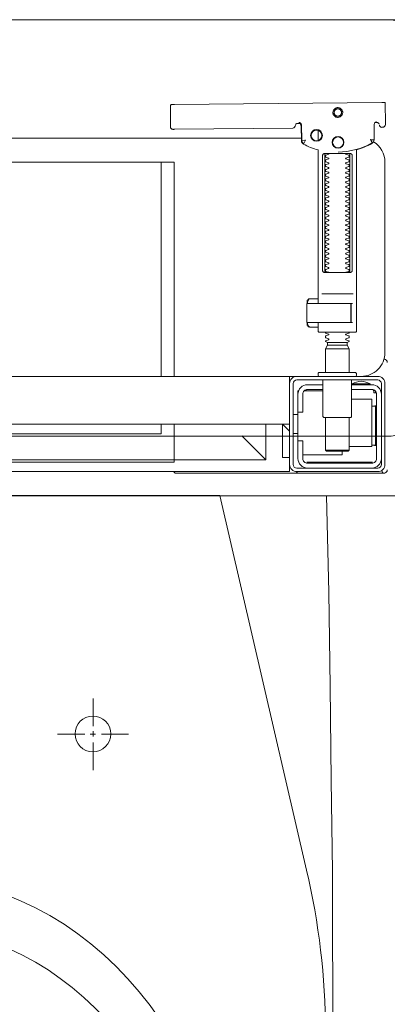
# Model space of a CAD drawing. Header units: millimetres. Extents: x -82287 to 177822, y -399756 to 0.
# Tile 147 of 228: x 52142 to 52157, y -195414 to -195373. Entities that reach past the tile are written whole.
import ezdxf
from ezdxf.enums import TextEntityAlignment as Align

# ---------------------------------------------------------------- set-up
doc = ezdxf.new("R2010")
doc.units = ezdxf.units.MM
doc.header["$MEASUREMENT"] = 0
doc.linetypes.add('SUŁOSZOWA - PB 21 03$0$HIDDEN2', pattern=[4.7625, 3.175, -1.5875])
doc.layers.add('FL_XREF', color=252, linetype='Continuous')
for name, color, linetype, lineweight in [('SUŁOSZOWA - PB 21 03$0$!! 0_ Istn-sciany', 251, 'Continuous', 0), ('SUŁOSZOWA - PB 21 03$0$!! 0_Opis_pom', 251, 'Continuous', 0), ('SUŁOSZOWA - PB 21 03$0$!! 1_OPIS POM NOWE', 251, 'Continuous', 0), ('SUŁOSZOWA - PB 21 03$0$!! 2 ZABUDOWA GK-MDF', 251, 'Continuous', 0), ('SUŁOSZOWA - PB 21 03$0$!! 2_WYBURZENIA DO REMONTU', 251, 'Continuous', 0), ('SUŁOSZOWA - PB 21 03$0$!! 2_wypos-sanitarne', 251, 'Continuous', 0)]:
    doc.layers.add(name, color=color, linetype=linetype, lineweight=lineweight)
doc.layers.add('SUŁOSZOWA - PB 21 03$0$!!_@ wypos sanit nd', color=251, linetype='Continuous', lineweight=0, plot=False)
doc.styles.add('SUŁOSZOWA - PB 21 03$0$ARIAL', font='tahoma.ttf')

# ---------------------------------------------------------------- blocks, each defined once
blk = doc.blocks.new('SUŁOSZOWA - PB 21 03$0$A$C351F644B')
for p, q in [((16.707, 35.716), (13.073, 19.983)), ((13.073, 19.983), (-13.073, 19.983)), ((-20, 17.5), (20, 17.5)), ((20, 0), (-20, 0))]:
    blk.add_line(p, q)
for centre, radius, start, end in [((-11.917, 42.5), 29.417, 346.6674, 0), ((20, 15), 2.5, 0, 90), ((20, 2.5), 2.5, 270, 0)]:
    blk.add_arc(centre, radius, start, end)
blk = doc.blocks.new('SUŁOSZOWA - PB 21 03$0$A$Cff2eaf8b')
for points in [[(0.16424, 0.07378), (0.16327, 0.07377), (0.16304, 0.07374), (0.16282, 0.07366), (0.16262, 0.07353), (0.16265, 0.07357), (0.16258, 0.07337), (0.16257, 0.07317, -0.157432), (0.16238, 0.07258), (0.1621, 0.07218, -0.241147), (0.16129, 0.07175), (0.1115, 0.07128), (0.11133, 0.07127), (0.11119, 0.07127), (0.11107, 0.07127), (0.11094, 0.07128), (0.11078, 0.0713), (0.11062, 0.07135), (0.11047, 0.07143), (0.11033, 0.07153), (0.11022, 0.07165), (0.11012, 0.07179), (0.11005, 0.07194), (0.11001, 0.0721), (0.10999, 0.07227), (0.10995, 0.08127), (0.11022, 0.08166)], [(0.19647, 0.0744), (0.19626, 0.07438), (0.19604, 0.0743), (0.19585, 0.07417), (0.19566, 0.07396, 0.132231), (0.19551, 0.07346), (0.19546, 0.06691)], [(0.19768, 0.0731, 0.415336), (0.19869, 0.07211)], [(0.19885, 0.07212), (0.19898, 0.07212), (0.19912, 0.07213), (0.19927, 0.07216), (0.1994, 0.07222), (0.19953, 0.07229), (0.19965, 0.07238), (0.19975, 0.07248), (0.20007, 0.07294, 0.158481), (0.20025, 0.07353)], [(0.18031, 0.06175, 0.125713), (0.19466, 0.06556, 0.121439), (0.19519, 0.06605, -0.262119), (0.2, 0.0575), (0.2, -0.0225, -0.414214), (0.19, -0.0325), (0.18751, -0.0325, 0.405519), (0.188, -0.032), (0.188, -0.0313, 0.414214), (0.1875, -0.0308), (0.1725, -0.0308, 0.414214), (0.172, -0.0313), (0.172, -0.032, 0.405519), (0.17249, -0.0325, 0.001664), (0.15993, -0.0325)], [(0.172, -0.00986), (0.172, -0.01366, 0.414214), (0.1722, -0.01386), (0.18462, -0.01386), (0.1878, -0.01386, 0.414214), (0.188, -0.01366), (0.188, 0.06267), (0.18885, 0.06292), (0.18969, 0.06319), (0.19052, 0.0635), (0.19134, 0.06382), (0.19215, 0.06417), (0.19295, 0.06454), (0.19374, 0.06494), (0.19456, 0.06538), (0.19464, 0.06544), (0.19473, 0.0655), (0.19481, 0.06557), (0.19488, 0.06564), (0.19495, 0.06572), (0.19502, 0.06581)], [(0.17647, 0.01114, 0.182836), (0.17636, 0.01123), (0.17515, 0.01163, 0.050055), (0.175, 0.0119), (0.175, 0.01218, 0.050055), (0.17515, 0.01244), (0.17636, 0.01285, 0.719897), (0.17636, 0.01323), (0.17515, 0.01363, 0.050055), (0.175, 0.0139), (0.175, 0.01418, 0.050055), (0.17515, 0.01444), (0.17636, 0.01485, 0.719897), (0.17636, 0.01523), (0.17515, 0.01563, 0.050055), (0.175, 0.0159), (0.175, 0.01618, 0.050055), (0.17515, 0.01644), (0.17636, 0.01685, 0.719897), (0.17636, 0.01723), (0.17515, 0.01763, 0.050055), (0.175, 0.0179), (0.175, 0.01818, 0.050055), (0.17515, 0.01844), (0.17636, 0.01885, 0.719897), (0.17636, 0.01923), (0.17515, 0.01963, 0.050055), (0.175, 0.0199), (0.175, 0.02018, 0.050055), (0.17515, 0.02044), (0.17636, 0.02085, 0.719897), (0.17636, 0.02123), (0.17515, 0.02163, 0.050055), (0.175, 0.0219), (0.175, 0.02218, 0.050055), (0.17515, 0.02244), (0.17636, 0.02285, 0.719897), (0.17636, 0.02323), (0.17515, 0.02363, 0.050055), (0.175, 0.0239), (0.175, 0.02418, 0.050055), (0.17515, 0.02444), (0.17636, 0.02485, 0.719897), (0.17636, 0.02523), (0.17515, 0.02563, 0.050055), (0.175, 0.0259), (0.175, 0.02618, 0.050055), (0.17515, 0.02644), (0.17636, 0.02685, 0.719897), (0.17636, 0.02723), (0.17515, 0.02763, 0.050055), (0.175, 0.0279), (0.175, 0.02818, 0.050055), (0.17515, 0.02844), (0.17636, 0.02885, 0.719897), (0.17636, 0.02923), (0.17515, 0.02963, 0.050055), (0.175, 0.0299), (0.175, 0.03018, 0.050055), (0.17515, 0.03044), (0.17636, 0.03085, 0.719897), (0.17636, 0.03123), (0.17515, 0.03163, 0.050055), (0.175, 0.0319), (0.175, 0.03218, 0.050055), (0.17515, 0.03244), (0.17636, 0.03285, 0.719897), (0.17636, 0.03323), (0.17515, 0.03363, 0.050055), (0.175, 0.0339), (0.175, 0.03418, 0.050055), (0.17515, 0.03444), (0.17636, 0.03485, 0.719897), (0.17636, 0.03523), (0.17515, 0.03563, 0.050055), (0.175, 0.0359), (0.175, 0.03618, 0.050055), (0.17515, 0.03644), (0.17636, 0.03685, 0.719897), (0.17636, 0.03723), (0.17515, 0.03763, 0.050055), (0.175, 0.0379), (0.175, 0.03818, 0.050055), (0.17515, 0.03844), (0.17636, 0.03885, 0.719897), (0.17636, 0.03923), (0.17515, 0.03963, 0.050055), (0.175, 0.0399), (0.175, 0.04018, 0.050055), (0.17515, 0.04044), (0.17636, 0.04085, 0.719897), (0.17636, 0.04123), (0.17515, 0.04163, 0.050055), (0.175, 0.0419), (0.175, 0.04218, 0.050055), (0.17515, 0.04244), (0.17636, 0.04285, 0.719897), (0.17636, 0.04323), (0.17515, 0.04363, 0.050055), (0.175, 0.0439), (0.175, 0.04418, 0.050055), (0.17515, 0.04444), (0.17636, 0.04485, 0.719897), (0.17636, 0.04523), (0.17515, 0.04563, 0.050055), (0.175, 0.0459), (0.175, 0.04618, 0.050055), (0.17515, 0.04644), (0.17636, 0.04685, 0.719897), (0.17636, 0.04723), (0.17515, 0.04763, 0.050055), (0.175, 0.0479), (0.175, 0.04818, 0.050055), (0.17515, 0.04844), (0.17636, 0.04885, 0.719897), (0.17636, 0.04923), (0.17515, 0.04963, 0.050055), (0.175, 0.0499), (0.175, 0.05018, 0.050055), (0.17515, 0.05044), (0.17636, 0.05085, 0.719897), (0.17636, 0.05123), (0.17515, 0.05163, 0.050055), (0.175, 0.0519), (0.175, 0.05218, 0.050055), (0.17515, 0.05244), (0.17636, 0.05285, 0.719897), (0.17636, 0.05323), (0.17515, 0.05363, 0.050055), (0.175, 0.0539), (0.175, 0.05418, 0.050055), (0.17515, 0.05444), (0.17636, 0.05485, 0.719897), (0.17636, 0.05523), (0.17515, 0.05563, 0.050055), (0.175, 0.0559), (0.175, 0.05618, 0.050055), (0.17515, 0.05644), (0.17636, 0.05685, 0.719897), (0.17636, 0.05723), (0.17515, 0.05763, 0.050055), (0.175, 0.0579), (0.175, 0.05818, 0.050055), (0.17515, 0.05844), (0.17636, 0.05885, 0.719897), (0.17636, 0.05923), (0.17515, 0.05963, 0.050055), (0.175, 0.0599), (0.175, 0.06018, 0.050055), (0.17515, 0.06044), (0.17636, 0.06085, 0.474594), (0.17647, 0.06114)], [(0.18353, 0.06114, 0.474594), (0.18364, 0.06085), (0.18485, 0.06044, 0.050055), (0.185, 0.06018), (0.185, 0.0599, 0.050055), (0.18485, 0.05963), (0.18364, 0.05923, 0.719897), (0.18364, 0.05885), (0.18485, 0.05844, 0.050055), (0.185, 0.05818), (0.185, 0.0579, 0.050055), (0.18485, 0.05763), (0.18364, 0.05723, 0.719897), (0.18364, 0.05685), (0.18485, 0.05644, 0.050055), (0.185, 0.05618), (0.185, 0.0559, 0.050055), (0.18485, 0.05563), (0.18364, 0.05523, 0.719897), (0.18364, 0.05485), (0.18485, 0.05444, 0.050055), (0.185, 0.05418), (0.185, 0.0539, 0.050055), (0.18485, 0.05363), (0.18364, 0.05323, 0.719897), (0.18364, 0.05285), (0.18485, 0.05244, 0.050055), (0.185, 0.05218), (0.185, 0.0519, 0.050055), (0.18485, 0.05163), (0.18364, 0.05123, 0.719897), (0.18364, 0.05085), (0.18485, 0.05044, 0.050055), (0.185, 0.05018), (0.185, 0.0499, 0.050055), (0.18485, 0.04963), (0.18364, 0.04923, 0.719897), (0.18364, 0.04885), (0.18485, 0.04844, 0.050055), (0.185, 0.04818), (0.185, 0.0479, 0.050055), (0.18485, 0.04763), (0.18364, 0.04723, 0.719897), (0.18364, 0.04685), (0.18485, 0.04644, 0.050055), (0.185, 0.04618), (0.185, 0.0459, 0.050055), (0.18485, 0.04563), (0.18364, 0.04523, 0.719897), (0.18364, 0.04485), (0.18485, 0.04444, 0.050055), (0.185, 0.04418), (0.185, 0.0439, 0.050055), (0.18485, 0.04363), (0.18364, 0.04323, 0.719897), (0.18364, 0.04285), (0.18485, 0.04244, 0.050055), (0.185, 0.04218), (0.185, 0.0419, 0.050055), (0.18485, 0.04163), (0.18364, 0.04123, 0.719897), (0.18364, 0.04085), (0.18485, 0.04044, 0.050055), (0.185, 0.04018), (0.185, 0.0399, 0.050055), (0.18485, 0.03963), (0.18364, 0.03923, 0.719897), (0.18364, 0.03885), (0.18485, 0.03844, 0.050055), (0.185, 0.03818), (0.185, 0.0379, 0.050055), (0.18485, 0.03763), (0.18364, 0.03723, 0.719897), (0.18364, 0.03685), (0.18485, 0.03644, 0.050055), (0.185, 0.03618), (0.185, 0.0359, 0.050055), (0.18485, 0.03563), (0.18364, 0.03523, 0.719897), (0.18364, 0.03485), (0.18485, 0.03444, 0.050055), (0.185, 0.03418), (0.185, 0.0339, 0.050055), (0.18485, 0.03363), (0.18364, 0.03323, 0.719897), (0.18364, 0.03285), (0.18485, 0.03244, 0.050055), (0.185, 0.03218), (0.185, 0.0319, 0.050055), (0.18485, 0.03163), (0.18364, 0.03123, 0.719897), (0.18364, 0.03085), (0.18485, 0.03044, 0.050055), (0.185, 0.03018), (0.185, 0.0299, 0.050055), (0.18485, 0.02963), (0.18364, 0.02923, 0.719897), (0.18364, 0.02885), (0.18485, 0.02844, 0.050055), (0.185, 0.02818), (0.185, 0.0279, 0.050055), (0.18485, 0.02763), (0.18364, 0.02723, 0.719897), (0.18364, 0.02685), (0.18485, 0.02644, 0.050055), (0.185, 0.02618), (0.185, 0.0259, 0.050055), (0.18485, 0.02563), (0.18364, 0.02523, 0.719897), (0.18364, 0.02485), (0.18485, 0.02444, 0.050055), (0.185, 0.02418), (0.185, 0.0239, 0.050055), (0.18485, 0.02363), (0.18364, 0.02323, 0.719897), (0.18364, 0.02285), (0.18485, 0.02244, 0.050055), (0.185, 0.02218), (0.185, 0.0219, 0.050055), (0.18485, 0.02163), (0.18364, 0.02123, 0.719897), (0.18364, 0.02085), (0.18485, 0.02044, 0.050055), (0.185, 0.02018), (0.185, 0.0199, 0.050055), (0.18485, 0.01963), (0.18364, 0.01923, 0.719897), (0.18364, 0.01885), (0.18485, 0.01844, 0.050055), (0.185, 0.01818), (0.185, 0.0179, 0.050055), (0.18485, 0.01763), (0.18364, 0.01723, 0.719897), (0.18364, 0.01685), (0.18485, 0.01644, 0.050055), (0.185, 0.01618), (0.185, 0.0159, 0.050055), (0.18485, 0.01563), (0.18364, 0.01523, 0.719897), (0.18364, 0.01485), (0.18485, 0.01444, 0.050055), (0.185, 0.01418), (0.185, 0.0139, 0.050055), (0.18485, 0.01363), (0.18364, 0.01323, 0.719897), (0.18364, 0.01285), (0.18485, 0.01244, 0.050055), (0.185, 0.01218), (0.185, 0.0119, 0.050055), (0.18485, 0.01163), (0.18364, 0.01123, 0.182836), (0.18353, 0.01114)], [(0.18575, -0.00966), (0.18575, -0.00207), (0.18572, -0.00196), (0.18564, -0.00189), (0.18554, -0.00186), (0.18565, -0.00188), (0.18573, -0.00194), (0.18577, -0.00204), (0.18577, -0.00966), (0.18574, -0.00977), (0.18566, -0.00984), (0.18547, -0.00986), (0.18558, -0.00981), (0.18563, -0.00966), (0.18563, -0.00206), (0.18557, -0.00191), (0.18547, -0.00186), (0.16743, -0.00186, 0.414214), (0.16723, -0.00206), (0.16723, -0.00966, 0.414214), (0.16743, -0.00986), (0.18547, -0.00986)], [(0.18555, -0.00986, 0.414213), (0.18575, -0.00966), (0.18575, -0.00207), (0.18575, -0.00966), (0.18572, -0.00977), (0.18564, -0.00984), (0.18554, -0.00986)], [(0.175, -0.01382), (0.175, -0.01406, -0.050055), (0.17515, -0.01432), (0.17636, -0.01473, -0.719897), (0.17636, -0.01511), (0.17515, -0.01552, -0.050055), (0.175, -0.01578), (0.175, -0.01606, -0.050055), (0.17515, -0.01632), (0.17636, -0.01673, -0.719897), (0.17636, -0.01711), (0.17515, -0.01752, -0.050055), (0.175, -0.01778), (0.1759, -0.0183), (0.1759, -0.01936), (0.175, -0.02092), (0.175, -0.0308)], [(0.185, -0.01382), (0.185, -0.01406, 0.050055), (0.18485, -0.01432), (0.18364, -0.01473, 0.719897), (0.18364, -0.01511), (0.18485, -0.01552, 0.050055), (0.185, -0.01578), (0.185, -0.01606, 0.050055), (0.18485, -0.01632), (0.18364, -0.01673, 0.719897), (0.18364, -0.01711), (0.18485, -0.01752, 0.050055), (0.185, -0.01778), (0.1841, -0.0183), (0.1841, -0.01936), (0.185, -0.02092), (0.185, -0.0308)], [(0.2001, -0.02534, 0.126559), (0.19961, -0.02525)], [(0.20099, -0.02671, 0.198909), (0.20055, -0.02564, 0.091301), (0.2001, -0.02534)], [(0.16379, -0.0385), (0.1635, -0.0385), (0.1635, -0.04, -0.414214), (0.1675, -0.036), (0.174, -0.036)], [(0.174, -0.034), (0.174, -0.0493, 0.414214), (0.1745, -0.0498), (0.1855, -0.0498, 0.414214), (0.186, -0.0493), (0.186, -0.034)], [(0.19375, -0.03562, 0.119096), (0.19, -0.03454, 0.119096), (0.18625, -0.03562)], [(0.19375, -0.036), (0.19375, -0.03562), (0.18625, -0.03562), (0.18625, -0.036), (0.1945, -0.036, -0.414214), (0.1985, -0.04)], [(0.174, -0.038), (0.1675, -0.038, 0.414214), (0.1655, -0.04), (0.1655, -0.0475), (0.1635, -0.0475), (0.1635, -0.067, 0.414214), (0.1675, -0.071)], [(0.1635, -0.0595), (0.1655, -0.0595), (0.1655, -0.067, 0.414214), (0.1675, -0.069), (0.1945, -0.069, 0.414214), (0.1965, -0.067), (0.1965, -0.04, 0.414214), (0.1945, -0.038), (0.186, -0.038)], [(0.1945, -0.04497), (0.19515, -0.04496), (0.19542, -0.04496), (0.1956, -0.04496), (0.19566, -0.04496, 0.116465), (0.19589, -0.0449), (0.196, -0.04485), (0.196, -0.06155), (0.19589, -0.0615, 0.116465), (0.19566, -0.06144), (0.19542, -0.06144), (0.19515, -0.06144), (0.1945, -0.06143)], [(0.1945, -0.071, 0.414214), (0.1985, -0.067)], [(0.11124, -0.0725), (0.11142, -0.07274), (0.11165, -0.07293), (0.11192, -0.07308), (0.1122, -0.07317), (0.1125, -0.0732), (0.1623, -0.0732, 0.326231), (0.16325, -0.0725)], [(0.1987, -0.07216, 0.000114), (0.1987, -0.07216, 0.517015), (0.20003, -0.07309), (0.19993, -0.07313), (0.19983, -0.07315), (0.19971, -0.07318), (0.19958, -0.07319), (0.19948, -0.07319), (0.19903, -0.07319), (0.19841, -0.07319), (0.19771, -0.07319), (0.16427, -0.07319), (0.16392, -0.07319), (0.16356, -0.07319), (0.16323, -0.07319), (0.16293, -0.07319), (0.16269, -0.07319), (0.16249, -0.07319), (0.16236, -0.07319)], [(0.2001, -0.07306, 0.091301), (0.20055, -0.07276, 0.198909), (0.20099, -0.0717)]]:
    blk.add_lwpolyline(points, format="xyb")
for points in [[(0.19864, 0.08252), (0.11173, 0.08169)], [(0.20013, 0.08252), (0.20025, 0.07353)], [(0.16386, 0.07389), (0.16409, 0.07384), (0.16425, 0.07378), (0.1644, 0.07368), (0.16452, 0.07356), (0.16463, 0.07342), (0.16471, 0.07326), (0.16476, 0.07309), (0.16478, 0.07292), (0.16496, 0.06636), (0.16497, 0.06624), (0.16498, 0.06614), (0.165, 0.06604), (0.16503, 0.06594), (0.16507, 0.06584), (0.16511, 0.06575), (0.16516, 0.06566), (0.16521, 0.06557), (0.16527, 0.06549), (0.16534, 0.0654), (0.16542, 0.06533), (0.1655, 0.06526), (0.16558, 0.06519), (0.16567, 0.06513), (0.16576, 0.06508), (0.16651, 0.0647), (0.16726, 0.06433), (0.16803, 0.06399), (0.16881, 0.06367), (0.1696, 0.06337), (0.17039, 0.06309), (0.17119, 0.06284), (0.172, 0.0626), (0.172, -0.00186)], [(0.1651, 0.06653), (0.16492, 0.07312), (0.1649, 0.07329), (0.16485, 0.07345), (0.16478, 0.07361), (0.16467, 0.07374), (0.16455, 0.07386), (0.16441, 0.07396), (0.16425, 0.07403), (0.16409, 0.07408), (0.16391, 0.07409)], [(0.172, 0.07087), (0.172, 0.06656)], [(0.19757, 0.07355), (0.19749, 0.07368), (0.19738, 0.0738), (0.19726, 0.0739), (0.19713, 0.07399), (0.19698, 0.07405), (0.19683, 0.07408), (0.19667, 0.07409), (0.19577, 0.07408)], [(0.16493, 0.0675), (-0.16477, 0.0675)], [(0.17483, 0.06014), (0.17483, 0.01214)], [(0.18523, 0.01214), (0.18523, 0.06014)], [(-0.11847, -0.0325), (-0.11847, 0.0575), (0.11153, 0.0575), (0.11153, -0.0325)], [(0.10602, 0.0575), (0.10602, -0.0325)], [(0.16811, -0.00015), (0.16776, -0.00056), (0.16776, -0.00022), (0.16779, -0.00011), (0.16786, -0.00004), (0.16797, 0), (0.1681, 0.00001), (0.16822, 0.00001), (0.16841, 0.00003), (0.16887, 0.00014), (0.172, 0.00014)], [(0.16848, 0.00006), (0.16856, 0.00012), (0.16876, 0.00014)], [(0.18662, 0.00214), (0.17345, 0.00214)], [(0.16732, -0.0019), (0.16732, -0.00074), (0.16736, -0.00062), (0.16746, -0.00054), (0.16767, -0.00049)], [(0.16751, -0.00165), (0.16754, -0.00139), (0.16766, -0.00086)], [(0.17371, -0.00186), (0.18481, -0.00186), (0.18637, -0.00186)], [(0.16767, -0.01124), (0.16755, -0.01122), (0.16746, -0.01119), (0.16737, -0.01112), (0.16732, -0.01098), (0.16732, -0.00983)], [(0.16766, -0.01087), (0.16754, -0.01033), (0.16751, -0.01008)], [(0.172, -0.01186), (0.16887, -0.01186), (0.16841, -0.01176), (0.16831, -0.01174), (0.16819, -0.01174), (0.16806, -0.01173), (0.16794, -0.01172), (0.16783, -0.01166), (0.16776, -0.01151), (0.16776, -0.01117), (0.16811, -0.01157)], [(0.16876, -0.01186), (0.16866, -0.01186), (0.16848, -0.01178)], [(0.18558, -0.00986), (0.18637, -0.00986)], [(0.1759, -0.0183), (0.1841, -0.0183)], [(0.1841, -0.01936), (0.1759, -0.01936)], [(0.185, -0.02092), (0.175, -0.02092)], [(0.19962, -0.02522), (0.19976, -0.02523), (0.19987, -0.02526), (0.20001, -0.0253)], [(-0.16, -0.0355), (-0.16, -0.0325), (0.16, -0.0325), (0.16, -0.0355)], [(0.16, -0.0485), (0.16, -0.0365)], [(0.1635, -0.0475), (0.1635, -0.04)], [(0.174, -0.0385), (0.16618, -0.0385)], [(0.167, -0.03806), (0.16693, -0.03815), (0.16687, -0.03825), (0.16681, -0.03837), (0.16675, -0.0385)], [(0.19499, -0.03806), (0.19506, -0.03814), (0.19512, -0.03823), (0.19517, -0.03833), (0.19521, -0.03842), (0.19525, -0.03853), (0.19528, -0.03863), (0.19531, -0.03874), (0.19533, -0.03885), (0.19535, -0.03896), (0.19537, -0.03907), (0.19538, -0.03917), (0.19539, -0.03927), (0.19537, -0.03937), (0.19547, -0.0394), (0.19557, -0.0394), (0.19567, -0.0394), (0.19578, -0.0394), (0.19589, -0.0394), (0.19612, -0.0394), (0.19616, -0.0393), (0.19615, -0.03919), (0.19613, -0.03907), (0.19609, -0.03894), (0.19605, -0.03882), (0.19594, -0.03861)], [(0.186, -0.042), (0.1945, -0.042), (0.1945, -0.062), (0.185, -0.062)], [(0.19591, -0.04489), (0.19602, -0.04489), (0.19615, -0.04489), (0.19632, -0.04489), (0.1965, -0.04489)], [(0.1615, -0.0485), (0.1635, -0.0485)], [(0.16, -0.0555), (0.157, -0.0525), (0.16, -0.0525), (-0.16, -0.0525), (-0.157, -0.0525), (-0.16, -0.0555)], [(0.10602, -0.0525), (0.10602, -0.05658), (-0.11847, -0.05658)], [(0.11153, -0.0525), (0.11153, -0.0675), (0.15, -0.0675)], [(0.14, -0.0575), (0.15, -0.0675), (0.15, -0.0525)], [(0.16, -0.0665), (0.157, -0.0665), (0.157, -0.0525)], [(0.175, -0.0498), (0.175, -0.06346), (0.1755, -0.06396), (0.1845, -0.06396), (0.185, -0.06346), (0.185, -0.0498)], [(0.1615, -0.0565), (0.1635, -0.0565)], [(0.1965, -0.06151), (0.19632, -0.06151), (0.19615, -0.06151), (0.19602, -0.06151), (0.19591, -0.06151)], [(0.1655, -0.0655), (0.182, -0.0655), (0.182, -0.06396)], [(0.185, -0.06346), (0.175, -0.06346)], [(0.16, -0.0695), (0.16, -0.0725), (0.03305, -0.0725)], [(0.16721, -0.0685), (0.19466, -0.0685), (0.19478, -0.0685)], [(0.17, -0.069), (0.17, -0.0685)], [(0.174, -0.069), (0.174, -0.0685)]]:
    blk.add_lwpolyline(points)
for points in [[(0.18024, 0.0763), (0.18044, 0.07631), (0.18064, 0.07634), (0.18083, 0.07639), (0.18102, 0.07646), (0.1812, 0.07655), (0.18138, 0.07665), (0.18154, 0.07677), (0.18168, 0.07691), (0.18182, 0.07706), (0.18193, 0.07722), (0.18204, 0.0774), (0.18212, 0.07758), (0.18219, 0.07777), (0.18223, 0.07796), (0.18226, 0.07816), (0.18227, 0.07836), (0.18226, 0.07857), (0.18223, 0.07876), (0.18217, 0.07896), (0.18211, 0.07915), (0.18202, 0.07933), (0.18191, 0.0795), (0.18179, 0.07966), (0.18165, 0.07981), (0.1815, 0.07994), (0.18134, 0.08006), (0.18117, 0.08016), (0.18099, 0.08024), (0.1808, 0.08031), (0.1806, 0.08036), (0.1804, 0.08038), (0.1802, 0.08039), (0.18, 0.08038), (0.1798, 0.08035), (0.17961, 0.0803), (0.17942, 0.08023), (0.17924, 0.08014), (0.17907, 0.08004), (0.17891, 0.07992), (0.17876, 0.07978), (0.17863, 0.07963), (0.17851, 0.07947), (0.17841, 0.07929), (0.17832, 0.07911), (0.17826, 0.07892), (0.17821, 0.07872), (0.17818, 0.07853), (0.17817, 0.07832), (0.17819, 0.07812), (0.17822, 0.07793), (0.17827, 0.07773), (0.17834, 0.07754), (0.17842, 0.07736), (0.17853, 0.07719), (0.17865, 0.07703), (0.17879, 0.07688), (0.17894, 0.07675), (0.1791, 0.07663), (0.17927, 0.07653), (0.17946, 0.07645), (0.17965, 0.07638), (0.17984, 0.07633), (0.18004, 0.07631)], [(0.18023, 0.07679), (0.18038, 0.0768), (0.18053, 0.07682), (0.18068, 0.07686), (0.18082, 0.07691), (0.18096, 0.07698), (0.18109, 0.07706), (0.18121, 0.07715), (0.18132, 0.07725), (0.18143, 0.07737), (0.18151, 0.07749), (0.18159, 0.07762), (0.18166, 0.07776), (0.18171, 0.0779), (0.18174, 0.07805), (0.18176, 0.0782), (0.18177, 0.07835), (0.18176, 0.0785), (0.18174, 0.07866), (0.1817, 0.0788), (0.18164, 0.07895), (0.18158, 0.07908), (0.1815, 0.07921), (0.18141, 0.07933), (0.1813, 0.07944), (0.18119, 0.07955), (0.18107, 0.07964), (0.18093, 0.07971), (0.1808, 0.07978), (0.18065, 0.07983), (0.18051, 0.07986), (0.18036, 0.07988), (0.1802, 0.07989), (0.18005, 0.07988), (0.1799, 0.07986), (0.17975, 0.07982), (0.17961, 0.07976), (0.17947, 0.0797), (0.17935, 0.07962), (0.17922, 0.07953), (0.17911, 0.07942), (0.17901, 0.07931), (0.17892, 0.07919), (0.17884, 0.07906), (0.17878, 0.07892), (0.17873, 0.07877), (0.1787, 0.07863), (0.17867, 0.07848), (0.17867, 0.07832), (0.17868, 0.07817), (0.1787, 0.07802), (0.17874, 0.07787), (0.17879, 0.07773), (0.17886, 0.07759), (0.17894, 0.07746), (0.17903, 0.07734), (0.17913, 0.07723), (0.17925, 0.07713), (0.17937, 0.07704), (0.1795, 0.07696), (0.17964, 0.0769), (0.17978, 0.07685), (0.17993, 0.07682), (0.18008, 0.07679)], [(0.16587, 0.06536), (0.16582, 0.06538), (0.16577, 0.06542), (0.16573, 0.06545), (0.16568, 0.06549), (0.16563, 0.06553), (0.16558, 0.06558), (0.16553, 0.06563), (0.16548, 0.06568), (0.16544, 0.06573), (0.1654, 0.06579), (0.16536, 0.06585), (0.16532, 0.06591), (0.16529, 0.06597), (0.16526, 0.06603), (0.16523, 0.0661), (0.16521, 0.06616), (0.16519, 0.06623), (0.16517, 0.06629), (0.16515, 0.06636), (0.16514, 0.06642), (0.16514, 0.06648), (0.16513, 0.06654), (0.16513, 0.06659), (0.16518, 0.06661), (0.16643, 0.06666), (0.16648, 0.06666), (0.16654, 0.06666), (0.16659, 0.06668), (0.16664, 0.06665), (0.16661, 0.06661), (0.16658, 0.06656), (0.16655, 0.06651), (0.16652, 0.06645), (0.16594, 0.06536)], [(0.18533, 0.06114), (0.18541, 0.06113), (0.1855, 0.06112), (0.18559, 0.06111), (0.18567, 0.06108), (0.18575, 0.06105), (0.18583, 0.06101), (0.18591, 0.06096), (0.18597, 0.0609), (0.18604, 0.06084), (0.18609, 0.06076), (0.18615, 0.06068), (0.18619, 0.06058), (0.18623, 0.06048), (0.18625, 0.06037), (0.18627, 0.06025), (0.18628, 0.06014), (0.18628, 0.01214), (0.18627, 0.01202), (0.18625, 0.01191), (0.18623, 0.0118), (0.18619, 0.01169), (0.18615, 0.0116), (0.18609, 0.01151), (0.18604, 0.01144), (0.18597, 0.01137), (0.18591, 0.01131), (0.18583, 0.01126), (0.18575, 0.01122), (0.18567, 0.01119), (0.18559, 0.01117), (0.1855, 0.01115), (0.18541, 0.01114), (0.18533, 0.01114), (0.17475, 0.01114), (0.17466, 0.01114), (0.17457, 0.01115), (0.17449, 0.01117), (0.1744, 0.01119), (0.17432, 0.01122), (0.17424, 0.01126), (0.17416, 0.01131), (0.17409, 0.01137), (0.17403, 0.01144), (0.17397, 0.01151), (0.17392, 0.0116), (0.17387, 0.01169), (0.17384, 0.0118), (0.17381, 0.01191), (0.17379, 0.01202), (0.17379, 0.01214), (0.17379, 0.06014), (0.17379, 0.06025), (0.17381, 0.06037), (0.17384, 0.06048), (0.17387, 0.06058), (0.17392, 0.06068), (0.17397, 0.06076), (0.17403, 0.06084), (0.17409, 0.0609), (0.17416, 0.06096), (0.17424, 0.06101), (0.17432, 0.06105), (0.1744, 0.06108), (0.17449, 0.06111), (0.17457, 0.06112), (0.17466, 0.06113), (0.17475, 0.06114)], [(-0.11847, -0.0685), (0.11153, -0.0685), (0.11153, -0.0675), (-0.11847, -0.0675)]]:
    blk.add_lwpolyline(points, close=True)
for points in [[(0.19546, 0.0669), (0.19546, 0.0669), (0.19546, 0.0669), (0.19546, 0.06691), (0.19546, 0.06691), (0.19546, 0.06691), (0.19546, 0.06691), (0.19546, 0.06691), (0.19546, 0.06691), (0.19546, 0.06691), (0.19546, 0.06691), (0.19546, 0.06691), (0.19546, 0.06691), (0.19546, 0.06691), (0.19546, 0.06691), (0.19546, 0.06691), (0.19546, 0.06691), (0.19546, 0.06691), (0.19546, 0.06691), (0.19546, 0.06691), (0.19546, 0.0669), (0.19546, 0.0669), (0.19546, 0.0669), (0.19546, 0.0669), (0.19546, 0.0669), (0.19546, 0.0669), (0.19546, 0.0669), (0.19546, 0.0669), (0.19546, 0.0669), (0.19546, 0.0669), (0.19546, 0.0669), (0.19546, 0.0669), (0.19546, 0.0669), (0.19546, 0.0669), (0.19546, 0.0669), (0.19546, 0.0669), (0.19545, 0.0669), (0.19545, 0.06691), (0.19545, 0.06691), (0.19545, 0.06691), (0.19545, 0.06691), (0.19545, 0.06691), (0.19545, 0.06691), (0.19545, 0.06691), (0.19545, 0.06691), (0.19544, 0.06691), (0.19544, 0.06691), (0.19544, 0.0669), (0.19544, 0.0669), (0.19544, 0.0669), (0.19543, 0.0669), (0.19543, 0.0669), (0.19543, 0.0669), (0.19543, 0.0669), (0.19543, 0.0669), (0.19543, 0.0669), (0.19543, 0.0669), (0.19542, 0.0669), (0.19542, 0.0669), (0.19542, 0.0669), (0.19542, 0.0669), (0.19542, 0.0669), (0.19541, 0.0669), (0.19541, 0.0669), (0.19541, 0.0669), (0.19541, 0.0669), (0.19541, 0.0669), (0.1954, 0.0669), (0.1954, 0.0669), (0.1954, 0.0669), (0.19539, 0.0669), (0.19539, 0.0669), (0.19539, 0.0669), (0.19537, 0.06691), (0.19537, 0.06691), (0.19537, 0.06691), (0.19536, 0.06691), (0.19536, 0.06691), (0.19535, 0.06691), (0.19535, 0.06691), (0.19534, 0.06691), (0.19534, 0.06691), (0.19533, 0.06691), (0.19533, 0.06691), (0.19532, 0.06691), (0.19532, 0.06691), (0.19531, 0.06691), (0.19531, 0.06691), (0.1953, 0.06691), (0.19529, 0.06691), (0.19529, 0.06691), (0.19528, 0.06691), (0.19527, 0.06691), (0.19527, 0.06691), (0.19526, 0.06691), (0.19525, 0.06691), (0.19524, 0.06691), (0.19523, 0.06691), (0.19523, 0.06691), (0.19522, 0.06691), (0.19521, 0.06691), (0.1952, 0.06691), (0.19519, 0.06691), (0.19518, 0.06691), (0.19517, 0.06691), (0.19516, 0.06691), (0.19515, 0.06691), (0.19514, 0.06691), (0.19513, 0.06691), (0.19512, 0.06691), (0.19511, 0.06691), (0.1951, 0.06691), (0.19509, 0.06691), (0.19508, 0.06691), (0.19507, 0.06691), (0.19506, 0.06691), (0.19505, 0.06691), (0.19504, 0.06691), (0.19503, 0.06691), (0.19502, 0.06691), (0.19501, 0.06691), (0.19499, 0.06691), (0.19498, 0.06691), (0.19497, 0.06691), (0.19496, 0.06691), (0.19495, 0.06691), (0.19494, 0.06692), (0.19492, 0.06692), (0.19491, 0.06692), (0.1949, 0.06692), (0.19489, 0.06692), (0.19487, 0.06692), (0.19486, 0.06692), (0.19485, 0.06692), (0.19484, 0.06692), (0.19482, 0.06692), (0.19481, 0.06692), (0.19469, 0.06692), (0.19464, 0.06692), (0.19459, 0.06692), (0.19456, 0.06692), (0.19453, 0.06692), (0.19451, 0.06692), (0.19448, 0.06692), (0.19445, 0.06692), (0.19443, 0.06692), (0.1944, 0.06692), (0.19438, 0.06692), (0.19435, 0.06692), (0.19433, 0.06692), (0.1943, 0.06692), (0.19428, 0.06692), (0.19427, 0.06692), (0.19425, 0.06692), (0.19423, 0.06692), (0.19422, 0.06692), (0.19421, 0.06692), (0.19419, 0.06692), (0.19418, 0.06692), (0.19418, 0.06692), (0.19417, 0.06692), (0.19416, 0.06692), (0.19416, 0.06692), (0.19415, 0.06692), (0.19415, 0.06693), (0.19414, 0.06693), (0.19414, 0.06693), (0.19413, 0.06693), (0.19413, 0.06693), (0.19412, 0.06693), (0.19412, 0.06693), (0.19411, 0.06693), (0.19411, 0.06693), (0.19411, 0.06692), (0.1941, 0.06692), (0.1941, 0.06692), (0.1941, 0.06692), (0.19409, 0.06692), (0.19409, 0.06692), (0.19409, 0.06692), (0.19408, 0.06692), (0.19408, 0.06692), (0.19408, 0.06692), (0.19407, 0.06692), (0.19407, 0.06692), (0.19406, 0.06692), (0.19406, 0.06692), (0.19406, 0.06692), (0.19406, 0.06692), (0.19405, 0.06692), (0.19405, 0.06692), (0.19405, 0.06692), (0.19405, 0.06692), (0.19404, 0.06693), (0.19404, 0.06693), (0.19404, 0.06693), (0.19403, 0.06693), (0.19403, 0.06693), (0.19402, 0.06693), (0.19402, 0.06694), (0.19402, 0.06694), (0.19401, 0.06694), (0.19401, 0.06694), (0.19401, 0.06694), (0.194, 0.06694), (0.194, 0.06694), (0.194, 0.06694), (0.194, 0.06694), (0.194, 0.06694), (0.194, 0.06694), (0.19399, 0.06694), (0.19399, 0.06694), (0.19399, 0.06694), (0.19399, 0.06694), (0.19399, 0.06694), (0.19399, 0.06694), (0.19399, 0.06694), (0.19398, 0.06694), (0.19398, 0.06694), (0.19398, 0.06694), (0.19398, 0.06693), (0.19398, 0.06693), (0.19397, 0.06693), (0.19397, 0.06693), (0.19397, 0.06693), (0.19397, 0.06693), (0.19397, 0.06692), (0.19397, 0.06692), (0.19397, 0.06692), (0.19397, 0.06692), (0.19397, 0.06692), (0.19397, 0.06691), (0.19397, 0.06691), (0.19397, 0.06691), (0.19397, 0.06691), (0.19397, 0.0669), (0.19397, 0.0669), (0.19397, 0.0669), (0.19397, 0.0669), (0.19397, 0.0669), (0.19397, 0.06689), (0.19397, 0.06689), (0.19397, 0.06689), (0.19397, 0.06689), (0.19397, 0.06689), (0.19397, 0.06688), (0.19397, 0.06688), (0.19398, 0.06688), (0.19398, 0.06688), (0.19398, 0.06688), (0.19398, 0.06687), (0.19399, 0.06687), (0.19399, 0.06687), (0.19399, 0.06687), (0.194, 0.06686), (0.194, 0.06686), (0.19401, 0.06685), (0.19401, 0.06685), (0.19401, 0.06685), (0.19402, 0.06684), (0.19402, 0.06684), (0.19402, 0.06684), (0.19402, 0.06683), (0.19403, 0.06683), (0.19403, 0.06683), (0.19403, 0.06682), (0.19403, 0.06682), (0.19403, 0.06682), (0.19403, 0.06681), (0.19403, 0.06681), (0.19404, 0.06681), (0.19404, 0.06681), (0.19404, 0.0668), (0.19404, 0.0668), (0.19404, 0.0668), (0.19404, 0.06679), (0.19405, 0.06679), (0.19405, 0.06679), (0.19405, 0.06678), (0.19405, 0.06678), (0.19405, 0.06677), (0.19406, 0.06677), (0.19406, 0.06677), (0.19406, 0.06676), (0.19406, 0.06676), (0.19407, 0.06675), (0.19407, 0.06675), (0.19407, 0.06674), (0.19408, 0.06673), (0.19408, 0.06672), (0.19409, 0.06671), (0.1941, 0.0667), (0.1941, 0.06669), (0.19411, 0.06668), (0.19412, 0.06666), (0.19414, 0.06663), (0.19416, 0.06659), (0.19418, 0.06655), (0.19419, 0.06653), (0.1942, 0.06652), (0.19421, 0.0665), (0.19422, 0.06648), (0.19423, 0.06646), (0.19433, 0.06627), (0.19434, 0.06626), (0.19435, 0.06624), (0.19436, 0.06622), (0.19437, 0.06621), (0.19438, 0.06619), (0.19439, 0.06618), (0.1944, 0.06616), (0.1944, 0.06614), (0.19441, 0.06613), (0.19442, 0.06611), (0.19443, 0.0661), (0.19444, 0.06608), (0.19445, 0.06607), (0.19445, 0.06605), (0.19446, 0.06604), (0.19447, 0.06603), (0.19448, 0.06601), (0.19448, 0.066), (0.19449, 0.06598), (0.1945, 0.06597), (0.19451, 0.06596), (0.19451, 0.06595), (0.19452, 0.06593), (0.19453, 0.06592), (0.19453, 0.06591), (0.19454, 0.0659), (0.19455, 0.06588), (0.19455, 0.06587), (0.19456, 0.06586), (0.19457, 0.06585), (0.19457, 0.06584), (0.19458, 0.06583), (0.19458, 0.06582), (0.19459, 0.06581), (0.19459, 0.0658), (0.1946, 0.06579), (0.1946, 0.06578), (0.19461, 0.06577), (0.19461, 0.06576), (0.19462, 0.06575), (0.19462, 0.06574), (0.19463, 0.06573), (0.19463, 0.06572), (0.19464, 0.06572), (0.19464, 0.06571), (0.19464, 0.0657), (0.19465, 0.06569), (0.19465, 0.06569), (0.19466, 0.06568), (0.19466, 0.06567), (0.19466, 0.06567), (0.19467, 0.06566), (0.19467, 0.06566), (0.19467, 0.06565), (0.19467, 0.06565), (0.19468, 0.06564), (0.19468, 0.06564), (0.19468, 0.06564), (0.19468, 0.06563), (0.19468, 0.06563), (0.19468, 0.06563), (0.19468, 0.06563), (0.19468, 0.06563), (0.19468, 0.06562), (0.19469, 0.06562), (0.19469, 0.06562), (0.19469, 0.06562), (0.19469, 0.06562), (0.19469, 0.06562), (0.19469, 0.06562), (0.19469, 0.06561), (0.19469, 0.06561), (0.19469, 0.06561), (0.19469, 0.06561), (0.19469, 0.06561), (0.19469, 0.06561), (0.19469, 0.06561), (0.19469, 0.06561), (0.19469, 0.06561), (0.19469, 0.06561), (0.19469, 0.06561), (0.19469, 0.06561), (0.19469, 0.06561), (0.19469, 0.06561), (0.19469, 0.06561), (0.19469, 0.06561), (0.19469, 0.0656), (0.19469, 0.0656), (0.19469, 0.0656), (0.19469, 0.0656), (0.19469, 0.0656), (0.19469, 0.0656), (0.19468, 0.0656), (0.19468, 0.0656), (0.19468, 0.0656), (0.19468, 0.0656), (0.19468, 0.0656), (0.19468, 0.0656), (0.19468, 0.0656), (0.19469, 0.0656), (0.19469, 0.0656), (0.19469, 0.0656), (0.19469, 0.0656), (0.19469, 0.0656), (0.19469, 0.0656), (0.19469, 0.0656), (0.19469, 0.0656), (0.19469, 0.0656), (0.19469, 0.0656), (0.19469, 0.0656), (0.19469, 0.0656, 0.269557)], [(0.16, -0.0695), (0.16, -0.0355, -0.414214), (0.163, -0.0325), (0.197, -0.0325, -0.414214), (0.2, -0.0355), (0.2, -0.0695, -0.414214), (0.197, -0.0725), (0.163, -0.0725, -0.414214)], [(0.1985, -0.0355), (0.1985, -0.0695, -0.414214), (0.197, -0.071), (0.163, -0.071, -0.414214), (0.1615, -0.0695), (0.1615, -0.0355, -0.414214), (0.163, -0.034), (0.197, -0.034, -0.414214)]]:
    blk.add_lwpolyline(points, format="xyb", close=True)
for centre, radius in [((0.17128, 0.06872), 0.00247), ((0.17128, 0.06871), 0.00227), ((0.18031, 0.0658), 0.00247), ((0.18031, 0.0658), 0.00227)]:
    blk.add_circle(centre, radius)
for centre, major_axis, ratio, start_param, end_param in [((0.11145, 0.08128), (-0.0015, -0.00001), 0.008666, 6.276938, 6.283143), ((0.11172, 0.08167), (0.0015, 0.00001), 0.008666, 1.564549, 3.135353), ((0.19863, 0.08251), (0.0015, 0.00001), 0.008666, 0.000034, 1.564556), ((0.16326, 0.07477), (0.00001, -0.001), 0.006244, 0, 0.008667), ((0.19846, 0.074), (-0.000892, -0.000453), 0.001081, 6.273741, 6.283185), ((0.19868, 0.07311), (-0.001, -0.00001), 0.00236, 6.276941, 6.283185), ((0.19849, 0.07212), (0.000501, 0.000005), 0.008666, 5.12776, 5.491123), ((0.19868, 0.07311), (0.000013, -0.001), 0.403131, 6.273715, 6.283185), ((0.19883, 0.07312), (0.000018, -0.001), 0.702652, 6.271005, 6.283185), ((0.19875, 0.07351), (0.0015, 0.00002), 0.011557, 6.27692, 6.283202), ((0.17484, 0.06014), (0, 0.001), 0.006244, 0, 1.570796), ((0.18031, 0.06225), (0.000005, -0.0005), 0.006244, 0, 0.008667), ((0.18524, 0.06014), (0, -0.001), 0.006244, 3.141593, 4.712389), ((0.17484, 0.01214), (0, -0.001), 0.006244, 4.712389, 6.283185), ((0.18524, 0.01214), (0, -0.001), 0.006244, 4.712389, 6.283185), ((0.16768, -0.00069), (-0.000013, 0.0002), 0.199357, 6.276703, 6.276744), ((0.16768, -0.01104), (-0.000013, -0.0002), 0.199357, 0.006339, 0.00638)]:
    blk.add_ellipse(centre, major_axis=major_axis, ratio=ratio, start_param=start_param, end_param=end_param)
blk = doc.blocks.new('SUŁOSZOWA - PB 21 03$0$A$C6ce7c513')
at = {"lineweight": 0}
for points in [[(0.17819, -0.23404), (0.17794, -0.15833), (0.17745, -0.11986), (0.17695, -0.08064), (0.17646, -0.04094), (0.17548, -0.00049)], [(-0.17548, -0.00049), (0.17547, -0.00049)], [(0.07756, -0.08557), (0.07756, -0.09717)], [(0.06252, -0.10062), (0.07411, -0.10062)], [(0.07633, -0.10062), (0.07855, -0.10062)], [(0.07756, -0.09939), (0.07756, -0.1016)], [(0.08101, -0.10062), (0.09236, -0.10062)], [(0.07756, -0.10408), (0.07756, -0.11567)]]:
    blk.add_lwpolyline(points, dxfattribs=at)
blk.add_circle((0.07744, -0.1005), 0.00752, dxfattribs=at)
for centre, major_axis, ratio in [((0, -0.32554), (0, -0.16499), 0.830338), ((0, -0.32974), (0, -0.14798), 0.83084)]:
    blk.add_ellipse(centre, major_axis=major_axis, ratio=ratio, start_param=0, end_param=6.283185, dxfattribs=at)
blk = doc.blocks.new('SUŁOSZOWA - PB 21 03')
at = {"layer": 'SUŁOSZOWA - PB 21 03$0$!! 0_ Istn-sciany'}
blk.add_lwpolyline([(52030.71142, -195425.5883), (52144.71142, -195425.5883)], dxfattribs=at)
at = {"layer": 'SUŁOSZOWA - PB 21 03$0$!! 2 ZABUDOWA GK-MDF'}
blk.add_lwpolyline([(52030.71142, -195445.5883), (52144.71142, -195445.5883)], dxfattribs=at)
at = {"layer": 'SUŁOSZOWA - PB 21 03$0$!! 2_WYBURZENIA DO REMONTU', "linetype": 'SUŁOSZOWA - PB 21 03$0$HIDDEN2', "ltscale": 3, "xscale": -1, "rotation": 180}
blk.add_blockref('SUŁOSZOWA - PB 21 03$0$A$C351F644B', (52074.71142, -195425.5883), dxfattribs=at)
at = {"layer": 'SUŁOSZOWA - PB 21 03$0$!! 2_wypos-sanitarne', "xscale": 100, "yscale": 100, "zscale": 100}
blk.add_blockref('SUŁOSZOWA - PB 21 03$0$A$C6ce7c513', (52074.71142, -195445.53931), dxfattribs=at)
at = {"layer": 'SUŁOSZOWA - PB 21 03$0$!!_@ wypos sanit nd', "xscale": 100, "yscale": 100, "zscale": 100}
blk.add_blockref('SUŁOSZOWA - PB 21 03$0$A$Cff2eaf8b', (52074.71142, -195437.32131), dxfattribs=at)
at = {"layer": 'SUŁOSZOWA - PB 21 03$0$!! 0_Opis_pom', "ltscale": 0.7, "style": 'SUŁOSZOWA - PB 21 03$0$ARIAL'}
for tag, p in [('B0,19', (52679.2094, -194257.55204)), ('B2,14', (73874.0461, -194402.0887)), ('B2,12', (73342.49259, -194413.89249)), ('B1,21', (60405.50261, -194427.18207)), ('B2,11', (73069.01144, -194438.89383)), ('B2,16', (75195.07765, -194441.83446)), ('A1,16', (59129.54925, -194448.08429)), ('B1,19', (59914.81903, -194448.15658)), ('B1/17', (59524.53699, -194450.37428)), ('1,23', (61575.22173, -194450.37428)), ('1,22', (60947.33929, -194456.1144)), ('A1,1', (58808.06672, -194460.94161)), ('B0,15', (51514.15008, -194461.8073)), ('B3,7', (87459.81312, -194465.07097)), ('B3,3', (88235.73906, -194465.79732)), ('B2,19.1', (76701.67035, -194466.03695)), ('B2,17', (75506.7465, -194471.3759)), ('B1,18', (59715.51745, -194473.87108)), ('B0,18', (52071.43815, -194478.40179)), ('B3,8', (90006.66539, -194478.47972)), ('B3,6', (86826.65132, -194483.15512)), ('B2,15', (74566.38885, -194487.81114)), ('B2,10', (72728.63362, -194489.37283)), ('B1,20', (60198.53687, -194490.17374)), ('B2,13', (73649.91716, -194500.01242)), ('A0,6', (49094.40602, -194505.72387)), ('A2,5', (72452.45009, -194505.90583)), ('A1,6', (58565.96262, -194514.50753)), ('B1,1', (61908.24378, -194515.48656)), ('A0,4', (49692.81919, -194517.93289)), ('B0,22', (54187.56644, -194519.04308)), ('A0,3', (49906.53818, -194524.03766)), ('B0,20', (53125.45224, -194527.8835)), ('A0,5', (49399.71914, -194533.19455)), ('B0,21', (53847.26622, -194535.08002)), ('B1,3', (62229.35503, -194604.49851)), ('B2,18', (75922.43604, -194612.23635)), ('B2,19', (77152.69039, -194617.53776)), ('A3,4', (85509.27934, -194642.47136)), ('B0,24B', (54824.42896, -194684.26784)), ('B1,4', (63476.45184, -194691.11207)), ('B0,16', (51457.40872, -194704.43091)), ('B0,13', (50367.63944, -194706.5583)), ('B0,17', (51897.58569, -194706.77195)), ('A2,4', (71695.75649, -194707.44268)), ('A1,5', (58149.22649, -194724.80163)), ('A2.1', (72371.45884, -194731.56251)), ('B0,23', (54542.05776, -194742.93939)), ('A1,2', (58744.42262, -194746.622)), ('B1,2D', (60756.29674, -194750.92727)), ('A1,15', (59129.54925, -194780.73348)), ('A3.1', (86079.08704, -194786.62422)), ('B0,14', (50962.60809, -194789.06568)), ('B1,4', (63483.03852, -194791.04365)), ('A0,2', (49295.91259, -194810.95246)), ('B2.7', (74548.27897, -194836.12781)), ('B3,2', (89035.72921, -194837.99287)), ('B1,2B', (62374.83512, -194841.86715)), ('B0,7', (52851.95551, -194845.56115)), ('B1,2A', (61803.35407, -194869.27513)), ('B0,8', (51561.38742, -194890.27848)), ('A3.2', (86016.50296, -195004.88875)), ('A1,3', (58810.05243, -195008.83917)), ('A0,1', (49914.27925, -195025.82804)), ('A0,10', (49695.87246, -195042.9259)), ('B0,17', (51225.06492, -195049.74007)), ('B2.2', (74976.1855, -195068.47988)), ('B0,6', (52110.41055, -195069.39267)), ('A2.2', (72371.45884, -195070.78713)), ('B1,8', (61403.63433, -195071.25189)), ('A0,7', (49042.50308, -195082.6056)), ('B3,11', (88623.94853, -195099.23575)), ('B3,4', (87612.56208, -195132.78192)), ('B3,5', (86839.47632, -195174.05241)), ('B0,12', (50313.60595, -195207.52936)), ('B0,11', (50726.178, -195219.06638)), ('B3,10', (89778.42161, -195220.68871)), ('B1,6', (63686.26823, -195231.3997)), ('B0,24A', (54359.17011, -195245.97867)), ('A1,4', (58093.66276, -195250.96213)), ('B0,10', (51476.34179, -195259.44699)), ('B3,9', (90479.74099, -195260.18621)), ('A0,11', (49643.96951, -195271.84772)), ('B1,14', (59332.54805, -195280.73534)), ('B2,21', (75970.16114, -195290.81005)), ('B0,9', (51798.4912, -195291.17482)), ('A0,8', (49042.50308, -195293.21363)), ('B1,13', (60186.62513, -195314.46953)), ('B2,9', (73175.51251, -195317.21162)), ('B1,5', (63419.22943, -195317.21026)), ('A2.3', (71832.37045, -195318.78232)), ('B2,4', (74493.5947, -195318.7733)), ('A3,3', (85569.83931, -195318.78232)), ('B1,10', (60892.94126, -195319.45825)), ('B2,3', (74674.2815, -195319.28036)), ('B0,3', (52068.59538, -195319.60465)), ('B3,1', (88723.65615, -195329.98594)), ('B2,8', (73894.209, -195338.18956)), ('B2,20', (77211.021, -195343.82367)), ('B1,9', (61058.12383, -195344.48743)), ('B2.1', (75304.74121, -195348.36327)), ('B0,2', (52227.2348, -195357.98297)), ('B1,2C', (61827.40698, -195369.02625)), ('B1,7', (62134.52151, -195372.05069)), ('B0,1', (53061.17304, -195403.85659)), ('A0,9', (49001.50444, -195413.15723)), ('A0,12', (49689.76592, -195485.50737)), ('B0,4', (52224.78303, -195500.96352)), ('B2,5', (74686.48999, -195507.24036)), ('B1,11', (61050.00078, -195512.89565)), ('B1,12', (60864.00751, -195544.00738)), ('B2,6', (74499.29165, -195549.55175)), ('B0,5', (52066.14362, -195556.83806)), ('C2,2', (74812.78942, -195865.8959)), ('C1,3', (61091.58871, -195973.27844)), ('C0,2A', (52278.30875, -196050.48297)), ('C0,1', (52808.36775, -196132.34208)), ('C1,2', (61690.27405, -196439.72387)), ('C1,1', (62060.59754, -196465.28533)), ('C3,1', (88979.71614, -196545.67785)), ('C0,2B', (53028.88223, -196668.8019)), ('C1,4', (61008.68123, -196686.32122)), ('C2,1', (75334.65984, -196786.2197)), ('C2,3', (74834.65119, -196933.26657)), ('C1,5', (61062.7252, -196991.42453)), ('C1,10', (62127.38542, -196998.81344)), ('C1,9', (62147.33751, -197289.53424)), ('C1,6', (61131.41824, -197329.69535)), ('C0,3', (52181.98562, -197341.92176)), ('D1,1', (73931.12245, -197584.03121)), ('C0,4', (52345.96562, -197596.60561)), ('D0,18', (60296.49264, -197617.95269)), ('C2,4', (75243.70451, -197663.89)), ('D0,7', (59141.53804, -197722.84718)), ('C1,7', (61222.2575, -197737.18052)), ('D0,17', (60701.16801, -197741.44864)), ('D1,4', (73157.19908, -197744.29721)), ('D0,3', (59562.25866, -197751.14316)), ('D1,6', (72757.78643, -197751.22612)), ('D0,6', (58741.71849, -197802.61699)), ('D0,10', (58357.73602, -197820.93991)), ('D,09', (59195.67196, -197881.51243)), ('C0,5', (52269.72696, -197902.4362)), ('C0,6', (52872.93793, -197917.07354)), ('D0,2', (59943.06082, -197917.06725)), ('D1,3', (73475.28953, -197924.29875)), ('D0,16', (60721.3534, -197935.2949)), ('D0,8', (59058.9008, -197963.64925)), ('D0,5', (59448.52586, -197969.8061)), ('C2,5', (74555.08284, -197988.7886)), ('D1,5', (73291.61607, -197999.29956)), ('D0,4', (59655.02693, -198042.2589)), ('D0,15', (60692.12223, -198127.4643)), ('D1,2', (73578.07819, -198172.30068)), ('D0,1', (59931.33074, -198173.12806)), ('D0,11', (58161.27105, -198211.45823)), ('D0,12', (58250.99458, -198537.17631)), ('D0,13', (58250.99458, -198764.99605)), ('D1,7', (71854.87376, -198786.88467)), ('D0,14', (59130.08589, -198795.3373)), ('D1,8', (71715.35366, -199212.44512))]:
    blk.add_attdef(tag, text='', height=11.968, dxfattribs=at).set_placement(p, align=Align.MIDDLE_CENTER)
at = {"layer": 'SUŁOSZOWA - PB 21 03$0$!! 1_OPIS POM NOWE', "style": 'SUŁOSZOWA - PB 21 03$0$ARIAL'}
for tag, p in [('C1.7A', (61271.6179, -197538.30303)), ('C2.5B', (74970.66097, -197546.70728)), ('C2,5C', (74903.71123, -197659.13664)), ('C2.4', (75374.07862, -197726.11453)), ('D1,2B', (74322.25834, -197791.43247)), ('C1.7C', (61260.26049, -197811.38428)), ('C1.8B', (61588.27341, -197817.62151)), ('C1.8A', (61884.42005, -197818.94854)), ('C1.7B', (61322.12354, -197933.89849)), ('C2,5A', (74943.41937, -197993.49482)), ('E1.2', (62164.78326, -198139.98688)), ('E1.5E', (62692.10372, -198153.27854)), ('D1,2C', (73419.9359, -198156.57844)), ('E3.1', (88990.58975, -198158.87886)), ('E2.9', (75361.45041, -198161.88904)), ('E2.7', (76022.45692, -198162.26272)), ('D1,2A', (74280.17915, -198172.30068)), ('E1.5D', (62993.60773, -198185.416)), ('E1.1', (61330.46191, -198191.9806)), ('E1.5C', (63016.9343, -198246.3437)), ('E1.5B', (63264.15117, -198307.8661)), ('E3.2', (88781.41347, -198385.24275)), ('E1.6', (61022.6264, -198421.00827)), ('E2.2', (74782.75417, -198427.85813)), ('E2.8', (75757.29014, -198437.09188)), ('E2.6', (76531.8031, -198444.40756)), ('E3.4', (89392.22607, -198450.03942)), ('E1.5A', (63049.47589, -198456.39852)), ('E1.5G', (62892.39981, -198586.12622)), ('E1.5F', (62736.15118, -198589.14592)), ('E1,4', (61888.25021, -198652.6996)), ('E2.1', (75803.99631, -198697.05773)), ('E1.5L', (63297.7633, -198733.65678)), ('E1.3', (61058.5992, -198806.28147)), ('E1.5H', (62893.53005, -198830.01758)), ('E2,3', (74778.52304, -198843.9541)), ('E3.3', (89150.95684, -198867.32581)), ('E1.5K', (63266.15427, -198904.67789)), ('E1.5I', (62723.74907, -199005.87002)), ('E2.4', (75135.87669, -199083.20857)), ('E2.5', (76615.04061, -199164.91143)), ('E1.5J', (63204.25187, -199215.697))]:
    blk.add_attdef(tag, text='', height=11.968, dxfattribs=at).set_placement(p, align=Align.MIDDLE_CENTER)

msp = doc.modelspace()

# ---------------------------------------------------------------- block references
at = {"layer": 'FL_XREF'}
msp.add_blockref('SUŁOSZOWA - PB 21 03', (62.282, 52.898), dxfattribs=at)

doc.saveas('drawing.dxf')
